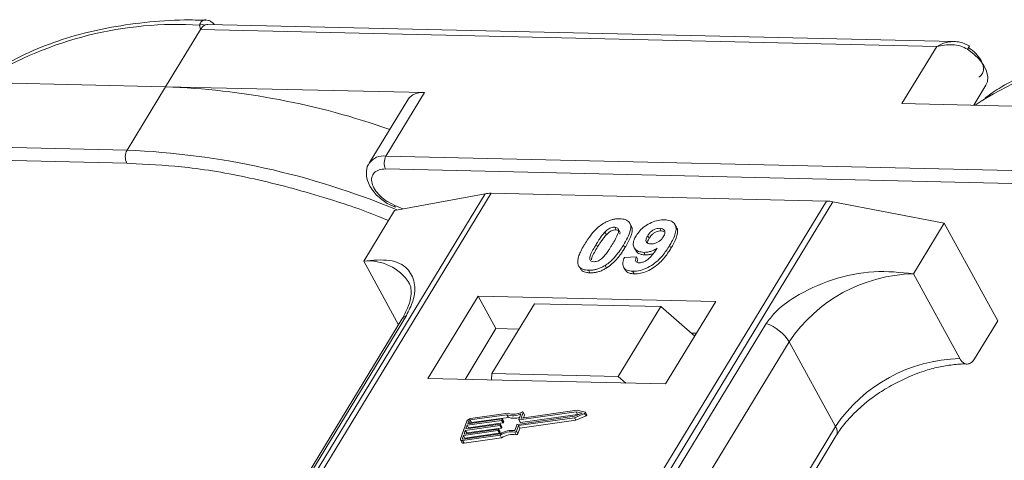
# Model space of a CAD drawing. Header units: millimetres. Extents: x 2145 to 3607, y 659 to 1692.
# Tile 57 of 85: x 3075 to 3123, y 1610 to 1631. Entities that reach past the tile are written whole.
import ezdxf

# ---------------------------------------------------------------- set-up
doc = ezdxf.new("R2010")
doc.units = ezdxf.units.MM

msp = doc.modelspace()

# ---------------------------------------------------------------- linework, layer by layer
at = {"color": 7, "linetype": 'Continuous', "lineweight": 15}
for p, q in [((3082.444, 1627.722), (3084.124, 1630.484)), ((3084.124, 1630.484), (3084.087, 1630.702)), ((3084.124, 1630.484), (3119.732, 1629.667)), ((3120.56, 1629.906), (3084.489, 1630.734)), ((3119.732, 1629.667), (3118.051, 1626.905)), ((3069.925, 1628.009), (3082.444, 1627.722)), ((3082.444, 1627.722), (3080.576, 1624.653)), ((3094.963, 1627.435), (3082.444, 1627.722)), ((3121.52, 1626.825), (3122.112, 1627.798)), ((3094.149, 1627.089), (3092.282, 1624.02)), ((3093.095, 1624.366), (3094.963, 1627.435)), ((3121.881, 1627.03), (3121.584, 1626.824)), ((3118.051, 1626.905), (3130.57, 1626.618)), ((3080.576, 1624.653), (3044.969, 1625.47)), ((3044.954, 1624.848), (3080.562, 1624.031)), ((3128.703, 1623.549), (3093.095, 1624.366)), ((3080.562, 1624.031), (3081.016, 1623.997)), ((3093.081, 1623.744), (3128.689, 1622.927)), ((3097.895, 1622.548), (3076.215, 1586.918)), ((3076.484, 1586.912), (3098.181, 1622.569)), ((3093.518, 1621.742), (3097.895, 1622.548)), ((3098.181, 1622.569), (3114.397, 1622.196)), ((3093.518, 1621.742), (3092.024, 1619.287)), ((3114.397, 1622.196), (3092.701, 1586.539)), ((3093.034, 1586.532), (3114.714, 1622.162)), ((3093.16, 1622.078), (3093.555, 1621.901)), ((3093.529, 1621.983), (3093.167, 1622.17)), ((3093.907, 1621.814), (3093.529, 1621.983)), ((3114.714, 1622.162), (3120.095, 1621.132)), ((3104.157, 1620.928), (3104.226, 1620.802)), ((3104.954, 1620.999), (3104.885, 1621.125)), ((3106.411, 1620.752), (3106.342, 1620.878)), ((3107.142, 1620.934), (3107.073, 1621.06)), ((3118.601, 1618.677), (3120.095, 1621.132)), ((3120.095, 1621.132), (3122.682, 1616.404)), ((3103.685, 1620.695), (3103.754, 1620.569)), ((3105.757, 1620.519), (3105.825, 1620.393)), ((3106.411, 1620.752), (3106.538, 1620.726)), ((3103.263, 1620.104), (3103.332, 1619.978)), ((3104.655, 1619.943), (3104.586, 1620.069)), ((3105.102, 1619.939), (3105.171, 1619.813)), ((3106.878, 1619.913), (3106.809, 1620.039)), ((3104.627, 1619.461), (3105.211, 1619.5)), ((3105.211, 1619.5), (3105.28, 1619.374)), ((3105.568, 1619.715), (3105.637, 1619.589)), ((3092.024, 1619.287), (3093.706, 1616.212)), ((3102.468, 1618.988), (3102.536, 1618.862)), ((3103.699, 1619.085), (3103.768, 1618.959)), ((3104.591, 1618.995), (3104.66, 1618.869)), ((3102.893, 1618.851), (3102.962, 1618.725)), ((3105.026, 1618.802), (3105.095, 1618.676)), ((3120.843, 1614.579), (3118.601, 1618.677)), ((3097.555, 1617.604), (3095.127, 1613.614)), ((3109.048, 1617.34), (3097.555, 1617.604)), ((3097.555, 1617.604), (3098.417, 1616.028)), ((3100.277, 1617.23), (3098.223, 1613.854)), ((3106.383, 1617.09), (3100.277, 1617.23)), ((3104.329, 1613.714), (3106.383, 1617.09)), ((3106.383, 1617.09), (3108.027, 1615.663)), ((3106.62, 1613.351), (3109.048, 1617.34)), ((3078.771, 1591.502), (3094.084, 1616.668)), ((3093.87, 1616.482), (3078.557, 1591.316)), ((3111.488, 1616.269), (3096.176, 1591.103)), ((3098.417, 1616.028), (3096.923, 1613.573)), ((3099.53, 1616.003), (3098.417, 1616.028)), ((3121.561, 1614.563), (3122.682, 1616.404)), ((3108.114, 1615.806), (3107.856, 1615.811)), ((3097.283, 1590.226), (3112.596, 1615.392)), ((3114.838, 1611.294), (3112.596, 1615.392)), ((3098.223, 1613.854), (3098.2, 1613.544)), ((3104.329, 1613.714), (3098.223, 1613.854)), ((3104.697, 1613.395), (3104.329, 1613.714)), ((3095.127, 1613.614), (3106.62, 1613.351)), ((3098.947, 1611.865), (3097.159, 1611.611)), ((3099.001, 1611.94), (3097.185, 1611.682)), ((3099.016, 1611.739), (3098.947, 1611.865)), ((3099.461, 1611.4), (3102.22, 1611.791)), ((3099.52, 1611.627), (3099.619, 1611.901)), ((3102.296, 1612.004), (3099.537, 1611.612)), ((3099.606, 1611.486), (3102.365, 1611.878)), ((3099.637, 1611.711), (3099.73, 1611.967)), ((3102.341, 1612.078), (3099.654, 1611.696)), ((3099.798, 1611.86), (3099.729, 1611.986)), ((3099.73, 1611.967), (3099.799, 1611.841)), ((3099.752, 1611.71), (3099.799, 1611.841)), ((3102.213, 1611.723), (3102.705, 1611.93)), ((3102.22, 1611.791), (3102.582, 1611.944)), ((3102.282, 1611.597), (3102.774, 1611.804)), ((3102.582, 1611.944), (3102.296, 1612.004)), ((3102.365, 1611.878), (3102.296, 1612.004)), ((3102.728, 1611.996), (3102.341, 1612.078)), ((3102.365, 1611.878), (3102.406, 1611.87)), ((3102.705, 1611.93), (3102.774, 1611.804)), ((3102.813, 1611.859), (3102.744, 1611.985)), ((3097.009, 1611.556), (3096.704, 1610.705)), ((3098.596, 1611.344), (3096.935, 1611.108)), ((3096.961, 1611.179), (3098.621, 1611.415)), ((3097.024, 1611.357), (3096.961, 1611.179)), ((3098.685, 1611.592), (3097.024, 1611.357)), ((3097.093, 1611.231), (3097.024, 1611.357)), ((3097.05, 1611.428), (3098.71, 1611.663)), ((3097.101, 1611.569), (3097.05, 1611.428)), ((3097.093, 1611.231), (3098.754, 1611.466)), ((3097.169, 1611.445), (3097.101, 1611.569)), ((3097.159, 1611.611), (3097.228, 1611.485)), ((3097.228, 1611.485), (3099.016, 1611.739)), ((3098.665, 1611.218), (3098.596, 1611.344)), ((3098.638, 1611.401), (3098.625, 1611.365)), ((3098.694, 1611.239), (3098.625, 1611.365)), ((3098.706, 1611.284), (3098.637, 1611.41)), ((3098.707, 1611.275), (3098.638, 1611.401)), ((3098.754, 1611.466), (3098.685, 1611.592)), ((3098.694, 1611.239), (3098.707, 1611.275)), ((3098.727, 1611.649), (3098.714, 1611.613)), ((3098.783, 1611.487), (3098.714, 1611.613)), ((3098.795, 1611.532), (3098.726, 1611.658)), ((3098.796, 1611.523), (3098.727, 1611.649)), ((3098.783, 1611.487), (3098.796, 1611.523)), ((3099.333, 1611.105), (3099.431, 1611.379)), ((3099.405, 1611.064), (3099.504, 1611.338)), ((3099.504, 1611.338), (3102.213, 1611.723)), ((3099.573, 1611.212), (3099.504, 1611.338)), ((3099.521, 1611.618), (3099.59, 1611.492)), ((3099.606, 1611.486), (3099.537, 1611.612)), ((3099.573, 1611.212), (3102.282, 1611.597)), ((3099.645, 1611.697), (3099.637, 1611.711)), ((3114.838, 1611.294), (3099.678, 1586.379)), ((3102.282, 1611.597), (3102.213, 1611.723)), ((3096.846, 1610.86), (3096.795, 1610.718)), ((3096.803, 1610.618), (3098.619, 1610.876)), ((3096.828, 1610.689), (3098.616, 1610.943)), ((3098.506, 1611.096), (3096.846, 1610.86)), ((3096.915, 1610.734), (3096.846, 1610.86)), ((3096.872, 1610.931), (3098.532, 1611.167)), ((3096.935, 1611.108), (3096.872, 1610.931)), ((3096.915, 1610.734), (3098.575, 1610.97)), ((3097.004, 1610.982), (3096.935, 1611.108)), ((3096.992, 1610.948), (3097.004, 1610.982)), ((3097.004, 1610.982), (3098.665, 1611.218)), ((3097.081, 1611.196), (3097.093, 1611.231)), ((3098.575, 1610.97), (3098.506, 1611.096)), ((3098.548, 1611.152), (3098.536, 1611.117)), ((3098.605, 1610.991), (3098.536, 1611.117)), ((3098.617, 1611.035), (3098.548, 1611.161)), ((3098.548, 1611.152), (3098.617, 1611.026)), ((3098.605, 1610.991), (3098.617, 1611.026)), ((3098.688, 1610.75), (3098.619, 1610.876)), ((3099.328, 1611.023), (3099.397, 1610.897)), ((3099.474, 1610.938), (3099.405, 1611.064)), ((3099.474, 1610.938), (3099.573, 1611.212)), ((3099.975, 1586.373), (3114.871, 1610.853)), ((3096.705, 1610.65), (3096.774, 1610.524)), ((3096.795, 1610.718), (3096.811, 1610.69)), ((3096.872, 1610.492), (3096.803, 1610.618)), ((3096.872, 1610.492), (3098.688, 1610.75)), ((3096.903, 1610.7), (3096.915, 1610.734))]:
    msp.add_line(p, q, dxfattribs=at)
at = {"color": 7, "linetype": 'Continuous', "lineweight": 15, "flags": 128}
for points in [[(3122.112, 1627.798), (3122.18, 1627.957), (3122.2, 1628.201), (3122.14, 1628.47), (3122.004, 1628.752), (3121.798, 1629.031), (3121.532, 1629.295), (3121.22, 1629.529)], [(3099.676, 1611.99), (3099.688, 1611.995), (3099.699, 1611.997), (3099.71, 1611.997), (3099.719, 1611.994), (3099.726, 1611.99), (3099.73, 1611.984), (3099.731, 1611.976), (3099.73, 1611.967)], [(3102.728, 1611.996), (3102.738, 1611.992), (3102.744, 1611.985), (3102.746, 1611.977), (3102.744, 1611.967), (3102.739, 1611.956), (3102.73, 1611.946), (3102.718, 1611.937), (3102.705, 1611.93)], [(3102.774, 1611.804), (3102.787, 1611.811), (3102.799, 1611.82), (3102.808, 1611.83), (3102.813, 1611.841), (3102.815, 1611.851), (3102.813, 1611.859)], [(3098.621, 1611.415), (3098.625, 1611.415), (3098.629, 1611.415), (3098.633, 1611.414), (3098.635, 1611.412), (3098.637, 1611.41), (3098.638, 1611.407), (3098.638, 1611.404), (3098.638, 1611.401)], [(3098.71, 1611.663), (3098.715, 1611.664), (3098.718, 1611.663), (3098.722, 1611.662), (3098.725, 1611.66), (3098.726, 1611.658), (3098.727, 1611.655), (3098.728, 1611.652), (3098.727, 1611.649)], [(3099.537, 1611.612), (3099.533, 1611.612), (3099.529, 1611.613), (3099.525, 1611.614), (3099.523, 1611.615), (3099.521, 1611.618), (3099.52, 1611.62), (3099.52, 1611.624), (3099.52, 1611.627)], [(3099.654, 1611.696), (3099.65, 1611.696), (3099.646, 1611.696), (3099.642, 1611.698), (3099.64, 1611.699), (3099.638, 1611.702), (3099.637, 1611.704), (3099.637, 1611.707), (3099.637, 1611.711)], [(3098.532, 1611.167), (3098.536, 1611.167), (3098.54, 1611.167), (3098.543, 1611.166), (3098.546, 1611.164), (3098.548, 1611.162), (3098.549, 1611.159), (3098.549, 1611.156), (3098.548, 1611.152)], [(3096.803, 1610.618), (3096.777, 1610.617), (3096.753, 1610.619), (3096.733, 1610.625), (3096.717, 1610.636), (3096.705, 1610.649), (3096.699, 1610.666), (3096.699, 1610.685), (3096.704, 1610.705)], [(3096.795, 1610.718), (3096.794, 1610.711), (3096.794, 1610.705), (3096.796, 1610.7), (3096.8, 1610.695), (3096.805, 1610.692), (3096.812, 1610.69), (3096.82, 1610.689), (3096.828, 1610.689)]]:
    msp.add_lwpolyline(points, dxfattribs=at)
at = {"color": 7, "linetype": 'Continuous', "lineweight": 15}
for centre, radius, start, end in [((3083.015, 1612.946), 17.788, 86.5445, 121.4052), ((3084.212, 1630.338), 0.385, 70.0796, 108.8478), ((3120.557, 1629.995), 0.81, 324.8839, 338.0058), ((3131.111, 1612.017), 17.623, 85.8654, 121.5842), ((3081.029, 1590.873), 36.876, 70.6012, 87.8011), ((3094.838, 1626.597), 0.847, 81.5639, 144.4913), ((3081.169, 1624.328), 0.676, 151.2883, 206.0774), ((3079.039, 1586.797), 37.888, 67.3508, 87.6751), ((3092.971, 1623.526), 0.849, 81.6058, 144.0845), ((3093.688, 1624.041), 0.676, 151.2883, 206.0774), ((3098.141, 1621.165), 1.404, 88.3644, 100.0749), ((3093.643, 1621.953), 0.118, 165.0867, 215.6979), ((3114.345, 1620.274), 1.923, 78.9596, 88.4511), ((3092.264, 1616.979), 2.32, 32.7281, 95.9449), ((3118.769, 1611.24), 7.439, 91.2925, 146.0732), ((3094.282, 1616.224), 0.486, 114.0472, 148.0355), ((3110.846, 1614.319), 2.052, 31.4947, 71.765), ((3121.011, 1607.142), 7.439, 91.2925, 146.0732), ((3099.238, 1612.724), 0.907, 251.2927, 294.8085), ((3099.283, 1612.709), 0.819, 249.8549, 298.6145), ((3099.779, 1611.85), 0.0214, 336.1246, 26.8104), ((3097.214, 1611.456), 0.229, 97.4207, 153.8527), ((3097.169, 1611.536), 0.0762, 97.4207, 153.8527), ((3097.239, 1611.409), 0.0769, 97.5763, 152.4403), ((3098.591, 1611.382), 0.0381, 277.4207, 333.8527), ((3098.68, 1611.63), 0.0381, 277.4207, 333.8527), ((3098.696, 1611.279), 0.011, 336.9348, 26.0002), ((3098.749, 1611.504), 0.0381, 277.4207, 333.8527), ((3098.786, 1611.527), 0.011, 336.9348, 26.0002), ((3099.298, 1612.542), 0.85, 250.6487, 287.8017), ((3099.465, 1611.362), 0.0381, 97.4207, 153.8527), ((3099.602, 1611.501), 0.0149, 216.6597, 287.1115), ((3114.496, 1611.046), 0.422, 332.7392, 35.9387), ((3098.501, 1611.134), 0.0381, 277.4207, 333.8527), ((3098.57, 1611.008), 0.0381, 277.4207, 333.8527), ((3099.219, 1609.937), 1.173, 84.4424, 120.9301), ((3098.607, 1611.031), 0.011, 336.9348, 26.0002), ((3099.162, 1610.039), 0.998, 80.3986, 122.9491), ((3098.66, 1611.256), 0.0381, 277.4207, 333.8527), ((3099.231, 1609.913), 0.998, 80.3986, 122.9491), ((3099.339, 1611.096), 0.0736, 261.7629, 334.647), ((3099.408, 1610.97), 0.0736, 261.7629, 334.647), ((3096.845, 1610.578), 0.0892, 216.6597, 287.1115)]:
    msp.add_arc(centre, radius, start, end, dxfattribs=at)
for points, knots in [([(3084.379, 1630.935), (3084.038, 1630.943), (3083.024, 1630.967), (3081.42, 1630.846), (3079.577, 1630.579), (3077.835, 1630.154), (3076.209, 1629.567), (3074.895, 1628.949), (3074.193, 1628.466), (3073.933, 1628.287)], [0, 0, 0, 0, 0.082192, 0.244094, 0.406946, 0.570776, 0.735755, 0.902211, 1, 1, 1, 1]), ([(3084.087, 1630.702), (3084.097, 1630.735), (3084.119, 1630.807), (3084.186, 1630.889), (3084.272, 1630.939), (3084.339, 1630.962), (3084.377, 1630.951), (3084.381, 1630.95)], [0, 0, 0, 0, 0.216964, 0.474167, 0.715428, 0.971119, 1, 1, 1, 1]), ([(3084.787, 1630.727), (3084.78, 1630.737), (3084.742, 1630.794), (3084.646, 1630.868), (3084.509, 1630.939), (3084.417, 1630.948), (3084.37, 1630.953)], [0, 0, 0, 0, 0.0660717, 0.3742845, 0.6872936, 1, 1, 1, 1]), ([(3084.49, 1630.723), (3084.451, 1630.725), (3084.401, 1630.728), (3084.354, 1630.705), (3084.343, 1630.7)], [0, 0, 0, 0, 0.778572, 1, 1, 1, 1]), ([(3119.732, 1629.667), (3119.858, 1629.734), (3120.111, 1629.868), (3120.385, 1629.893), (3120.522, 1629.906)], [0, 0, 0, 0, 0.500456, 1, 1, 1, 1]), ([(3121.308, 1629.692), (3121.159, 1629.765), (3120.921, 1629.883), (3120.659, 1629.9), (3120.561, 1629.906)], [0, 0, 0, 0, 0.623477, 1, 1, 1, 1]), ([(3132.756, 1629.827), (3132.33, 1629.838), (3131.232, 1629.866), (3129.546, 1629.743), (3127.704, 1629.475), (3125.961, 1629.049), (3124.336, 1628.463), (3123.025, 1627.846), (3122.325, 1627.365), (3122.068, 1627.188)], [0, 0, 0, 0, 0.100418, 0.259289, 0.419092, 0.579855, 0.741745, 0.905084, 1, 1, 1, 1]), ([(3121.22, 1629.529), (3121.116, 1629.584), (3120.886, 1629.704), (3120.364, 1629.789), (3119.98, 1629.715), (3119.732, 1629.667)], [0, 0, 0, 0, 0.227063, 0.501587, 1, 1, 1, 1]), ([(3121.77, 1628.181), (3121.824, 1628.224), (3121.934, 1628.313), (3121.999, 1628.513), (3121.988, 1628.746), (3121.911, 1628.913), (3121.873, 1628.995)], [0, 0, 0, 0, 0.245513, 0.5, 0.754487, 1, 1, 1, 1]), ([(3081.016, 1623.997), (3081.847, 1623.952), (3083.688, 1623.85), (3086.74, 1623.309), (3089.834, 1622.476), (3092.019, 1621.758), (3093.059, 1621.317), (3093.218, 1621.25)], [0, 0, 0, 0, 0.216275, 0.479557, 0.750255, 0.961851, 1, 1, 1, 1]), ([(3092.296, 1624.017), (3092.278, 1623.996), (3092.165, 1623.865), (3092.126, 1623.516), (3092.209, 1623.115), (3092.402, 1622.767), (3092.687, 1622.413), (3092.978, 1622.207), (3093.16, 1622.078)], [0, 0, 0, 0, 0.037615, 0.241517, 0.451999, 0.598171, 0.747954, 1, 1, 1, 1]), ([(3093.167, 1622.17), (3093.164, 1622.172), (3093.029, 1622.241), (3092.8, 1622.446), (3092.542, 1622.751), (3092.406, 1623.063), (3092.392, 1623.346), (3092.51, 1623.574), (3092.745, 1623.723), (3092.971, 1623.737), (3093.081, 1623.744)], [0, 0, 0, 0, 0.003628, 0.149327, 0.295025, 0.432885, 0.570744, 0.716442, 0.862141, 1, 1, 1, 1]), ([(3103.599, 1621.103), (3103.65, 1621.133), (3103.752, 1621.194), (3103.917, 1621.262), (3104.083, 1621.31), (3104.219, 1621.331), (3104.326, 1621.338), (3104.379, 1621.338), (3104.406, 1621.337)], [0, 0, 0, 0, 0.193776, 0.3936, 0.587864, 0.788908, 0.894169, 1, 1, 1, 1]), ([(3104.406, 1621.337), (3104.499, 1621.329), (3104.687, 1621.312), (3104.866, 1621.184), (3104.951, 1621), (3104.908, 1620.627), (3104.723, 1620.306), (3104.586, 1620.069)], [0, 0, 0, 0, 0.147566, 0.296688, 0.431278, 0.580404, 1, 1, 1, 1]), ([(3105.189, 1620.508), (3105.245, 1620.59), (3105.357, 1620.756), (3105.619, 1620.986), (3105.931, 1621.163), (3106.269, 1621.276), (3106.474, 1621.284), (3106.58, 1621.288)], [0, 0, 0, 0, 0.197927, 0.397728, 0.597413, 0.790584, 1, 1, 1, 1]), ([(3106.58, 1621.288), (3106.673, 1621.279), (3106.861, 1621.261), (3107.044, 1621.131), (3107.139, 1620.939), (3107.112, 1620.607), (3106.961, 1620.293), (3106.831, 1620.075), (3106.809, 1620.039)], [0, 0, 0, 0, 0.148288, 0.297745, 0.443713, 0.607791, 0.934708, 1, 1, 1, 1]), ([(3102.71, 1620.117), (3102.762, 1620.199), (3102.879, 1620.385), (3103.128, 1620.708), (3103.387, 1620.965), (3103.578, 1621.09), (3103.599, 1621.103)], [0, 0, 0, 0, 0.236731, 0.537555, 0.949668, 1, 1, 1, 1]), ([(3103.685, 1620.695), (3103.728, 1620.737), (3103.797, 1620.805), (3103.922, 1620.88), (3104.035, 1620.919), (3104.112, 1620.928), (3104.152, 1620.928), (3104.157, 1620.928)], [0, 0, 0, 0, 0.334804, 0.542561, 0.750382, 0.970721, 1, 1, 1, 1]), ([(3103.754, 1620.569), (3103.797, 1620.611), (3103.866, 1620.679), (3103.991, 1620.754), (3104.104, 1620.793), (3104.181, 1620.802), (3104.221, 1620.802), (3104.226, 1620.802)], [0, 0, 0, 0, 0.334804, 0.542561, 0.750382, 0.970721, 1, 1, 1, 1]), ([(3104.157, 1620.928), (3104.195, 1620.924), (3104.265, 1620.916), (3104.331, 1620.867), (3104.357, 1620.775), (3104.324, 1620.604), (3104.201, 1620.363), (3104.092, 1620.179), (3104.036, 1620.086)], [0, 0, 0, 0, 0.104614, 0.188814, 0.273512, 0.444127, 0.719481, 1, 1, 1, 1]), ([(3104.226, 1620.802), (3104.264, 1620.798), (3104.334, 1620.79), (3104.399, 1620.741), (3104.423, 1620.673), (3104.41, 1620.62), (3104.404, 1620.593)], [0, 0, 0, 0, 0.293658, 0.530016, 0.767769, 1, 1, 1, 1]), ([(3104.655, 1619.943), (3104.703, 1620.024), (3104.854, 1620.28), (3104.998, 1620.618), (3105.021, 1620.895), (3104.959, 1620.971), (3104.942, 1620.992)], [0, 0, 0, 0, 0.220552, 0.687786, 0.91457, 1, 1, 1, 1]), ([(3105.757, 1620.519), (3105.792, 1620.572), (3105.848, 1620.657), (3105.968, 1620.766), (3106.087, 1620.83), (3106.217, 1620.873), (3106.297, 1620.876), (3106.342, 1620.878)], [0, 0, 0, 0, 0.2913202, 0.4655393, 0.6416315, 0.798664, 1, 1, 1, 1]), ([(3106.342, 1620.878), (3106.388, 1620.873), (3106.481, 1620.862), (3106.563, 1620.787), (3106.596, 1620.688), (3106.569, 1620.575), (3106.528, 1620.501), (3106.509, 1620.466)], [0, 0, 0, 0, 0.207955, 0.420406, 0.62732, 0.827707, 1, 1, 1, 1]), ([(3106.878, 1619.913), (3106.926, 1619.995), (3107.071, 1620.242), (3107.199, 1620.576), (3107.207, 1620.84), (3107.144, 1620.912), (3107.131, 1620.927)], [0, 0, 0, 0, 0.2271221, 0.6848597, 0.9348975, 1, 1, 1, 1]), ([(3103.263, 1620.104), (3103.288, 1620.145), (3103.339, 1620.227), (3103.41, 1620.337), (3103.478, 1620.436), (3103.541, 1620.523), (3103.607, 1620.61), (3103.659, 1620.666), (3103.685, 1620.695)], [0, 0, 0, 0, 0.205942, 0.411959, 0.558149, 0.704502, 0.851801, 1, 1, 1, 1]), ([(3103.332, 1619.978), (3103.357, 1620.019), (3103.408, 1620.101), (3103.479, 1620.211), (3103.547, 1620.31), (3103.61, 1620.397), (3103.676, 1620.484), (3103.728, 1620.54), (3103.754, 1620.569)], [0, 0, 0, 0, 0.2059417, 0.4119594, 0.558149, 0.7045024, 0.8518015, 1, 1, 1, 1]), ([(3105.568, 1619.715), (3105.475, 1619.725), (3105.289, 1619.744), (3105.118, 1619.883), (3105.04, 1620.075), (3105.073, 1620.295), (3105.154, 1620.443), (3105.189, 1620.508)], [0, 0, 0, 0, 0.210189, 0.421773, 0.623603, 0.837034, 1, 1, 1, 1]), ([(3105.91, 1620.122), (3105.864, 1620.127), (3105.777, 1620.136), (3105.695, 1620.196), (3105.664, 1620.278), (3105.685, 1620.39), (3105.73, 1620.471), (3105.757, 1620.519)], [0, 0, 0, 0, 0.213937, 0.398075, 0.583091, 0.751666, 1, 1, 1, 1]), ([(3105.743, 1620.171), (3105.746, 1620.197), (3105.753, 1620.268), (3105.797, 1620.344), (3105.825, 1620.393)], [0, 0, 0, 0, 0.366323, 1, 1, 1, 1]), ([(3105.825, 1620.393), (3105.861, 1620.446), (3105.917, 1620.531), (3106.037, 1620.639), (3106.156, 1620.704), (3106.286, 1620.746), (3106.366, 1620.75), (3106.411, 1620.752)], [0, 0, 0, 0, 0.29132, 0.465539, 0.641632, 0.798664, 1, 1, 1, 1]), ([(3106.509, 1620.466), (3106.476, 1620.418), (3106.421, 1620.336), (3106.296, 1620.234), (3106.168, 1620.169), (3106.033, 1620.126), (3105.951, 1620.123), (3105.91, 1620.122)], [0, 0, 0, 0, 0.2673945, 0.4472142, 0.6271221, 0.8130653, 1, 1, 1, 1]), ([(3102.389, 1619.118), (3102.381, 1619.152), (3102.365, 1619.221), (3102.376, 1619.368), (3102.425, 1619.558), (3102.516, 1619.766), (3102.613, 1619.953), (3102.678, 1620.062), (3102.71, 1620.117)], [0, 0, 0, 0, 0.1184406, 0.2393457, 0.4595932, 0.6849248, 0.8422399, 1, 1, 1, 1]), ([(3103.142, 1619.26), (3103.096, 1619.266), (3103.021, 1619.276), (3102.962, 1619.332), (3102.944, 1619.428), (3102.98, 1619.598), (3103.105, 1619.837), (3103.21, 1620.015), (3103.263, 1620.104)], [0, 0, 0, 0, 0.1253702, 0.2022903, 0.2791788, 0.4647576, 0.7305818, 1, 1, 1, 1]), ([(3103.034, 1619.346), (3103.039, 1619.379), (3103.053, 1619.495), (3103.177, 1619.712), (3103.28, 1619.889), (3103.332, 1619.978)], [0, 0, 0, 0, 0.166989, 0.580698, 1, 1, 1, 1]), ([(3104.036, 1620.086), (3104.011, 1620.045), (3103.961, 1619.963), (3103.889, 1619.853), (3103.821, 1619.753), (3103.758, 1619.666), (3103.691, 1619.579), (3103.639, 1619.522), (3103.613, 1619.493)], [0, 0, 0, 0, 0.20527, 0.410616, 0.55715, 0.703844, 0.851471, 1, 1, 1, 1]), ([(3104.586, 1620.069), (3104.535, 1619.987), (3104.418, 1619.801), (3104.173, 1619.483), (3103.917, 1619.228), (3103.727, 1619.103), (3103.699, 1619.085)], [0, 0, 0, 0, 0.237281, 0.538591, 0.932677, 1, 1, 1, 1]), ([(3103.768, 1618.959), (3103.817, 1618.992), (3103.914, 1619.058), (3104.077, 1619.197), (3104.25, 1619.375), (3104.411, 1619.576), (3104.545, 1619.766), (3104.618, 1619.884), (3104.655, 1619.943)], [0, 0, 0, 0, 0.118595, 0.239509, 0.447458, 0.659935, 0.829685, 1, 1, 1, 1]), ([(3106.809, 1620.039), (3106.757, 1619.957), (3106.601, 1619.711), (3106.328, 1619.371), (3105.939, 1619.064), (3105.577, 1618.884), (3105.259, 1618.805), (3105.088, 1618.803), (3105.026, 1618.802)], [0, 0, 0, 0, 0.142337, 0.429127, 0.589943, 0.751205, 0.909895, 1, 1, 1, 1]), ([(3105.095, 1618.676), (3105.195, 1618.68), (3105.397, 1618.687), (3105.732, 1618.797), (3106.062, 1618.975), (3106.439, 1619.289), (3106.693, 1619.618), (3106.84, 1619.853), (3106.878, 1619.913)], [0, 0, 0, 0, 0.14324, 0.28761, 0.430449, 0.591135, 0.89544, 1, 1, 1, 1]), ([(3105.345, 1619.209), (3105.386, 1619.212), (3105.468, 1619.217), (3105.614, 1619.275), (3105.779, 1619.377), (3105.993, 1619.597), (3106.123, 1619.782), (3106.212, 1619.909)], [0, 0, 0, 0, 0.112015, 0.224355, 0.367768, 0.565827, 1, 1, 1, 1]), ([(3106.212, 1619.909), (3106.161, 1619.88), (3106.056, 1619.82), (3105.918, 1619.768), (3105.807, 1619.739), (3105.726, 1619.723), (3105.646, 1619.715), (3105.594, 1619.715), (3105.568, 1619.715)], [0, 0, 0, 0, 0.243491, 0.496266, 0.61821, 0.741704, 0.870158, 1, 1, 1, 1]), ([(3094.084, 1616.668), (3094.202, 1616.903), (3094.503, 1617.503), (3094.516, 1618.297), (3094.161, 1619.002), (3093.346, 1619.417), (3092.463, 1619.33), (3092.024, 1619.287)], [0, 0, 0, 0, 0.125713, 0.321276, 0.524466, 0.763484, 1, 1, 1, 1]), ([(3103.613, 1619.493), (3103.571, 1619.452), (3103.502, 1619.384), (3103.378, 1619.308), (3103.266, 1619.27), (3103.188, 1619.26), (3103.148, 1619.26), (3103.142, 1619.26)], [0, 0, 0, 0, 0.333678, 0.540413, 0.747264, 0.961209, 1, 1, 1, 1]), ([(3105.026, 1618.802), (3104.932, 1618.811), (3104.763, 1618.827), (3104.606, 1618.944), (3104.536, 1619.12), (3104.565, 1619.304), (3104.614, 1619.427), (3104.627, 1619.461)], [0, 0, 0, 0, 0.2427882, 0.4388655, 0.6348012, 0.9009361, 1, 1, 1, 1]), ([(3105.211, 1619.5), (3105.191, 1619.45), (3105.16, 1619.375), (3105.171, 1619.285), (3105.217, 1619.235), (3105.281, 1619.213), (3105.328, 1619.21), (3105.345, 1619.209)], [0, 0, 0, 0, 0.3447142, 0.5290593, 0.7142089, 0.8921959, 1, 1, 1, 1]), ([(3105.183, 1619.819), (3105.196, 1619.79), (3105.238, 1619.695), (3105.4, 1619.61), (3105.566, 1619.595), (3105.637, 1619.589)], [0, 0, 0, 0, 0.20752, 0.66568, 1, 1, 1, 1]), ([(3105.241, 1619.232), (3105.243, 1619.258), (3105.247, 1619.304), (3105.27, 1619.353), (3105.28, 1619.374)], [0, 0, 0, 0, 0.569737, 1, 1, 1, 1]), ([(3105.637, 1619.589), (3105.686, 1619.59), (3105.787, 1619.592), (3105.919, 1619.621), (3105.997, 1619.649), (3106.019, 1619.656)], [0, 0, 0, 0, 0.409454, 0.83528, 1, 1, 1, 1]), ([(3102.893, 1618.851), (3102.845, 1618.853), (3102.75, 1618.858), (3102.624, 1618.888), (3102.517, 1618.939), (3102.45, 1619.002), (3102.409, 1619.064), (3102.396, 1619.1), (3102.389, 1619.118)], [0, 0, 0, 0, 0.192635, 0.388697, 0.582015, 0.783044, 0.890959, 1, 1, 1, 1]), ([(3103.699, 1619.085), (3103.649, 1619.055), (3103.546, 1618.994), (3103.381, 1618.926), (3103.215, 1618.878), (3103.079, 1618.857), (3102.972, 1618.85), (3102.919, 1618.851), (3102.893, 1618.851)], [0, 0, 0, 0, 0.193769, 0.393564, 0.587886, 0.789131, 0.894283, 1, 1, 1, 1]), ([(3102.962, 1618.725), (3103.01, 1618.725), (3103.109, 1618.726), (3103.267, 1618.749), (3103.433, 1618.793), (3103.573, 1618.851), (3103.685, 1618.909), (3103.741, 1618.942), (3103.768, 1618.959)], [0, 0, 0, 0, 0.193594, 0.390501, 0.584817, 0.78683, 0.892868, 1, 1, 1, 1]), ([(3102.54, 1618.864), (3102.552, 1618.851), (3102.588, 1618.811), (3102.679, 1618.768), (3102.785, 1618.74), (3102.882, 1618.728), (3102.935, 1618.726), (3102.962, 1618.725)], [0, 0, 0, 0, 0.143925, 0.415852, 0.697483, 0.848301, 1, 1, 1, 1]), ([(3104.664, 1618.871), (3104.699, 1618.823), (3104.768, 1618.731), (3104.942, 1618.684), (3105.056, 1618.678), (3105.095, 1618.676)], [0, 0, 0, 0, 0.4158523, 0.8021376, 1, 1, 1, 1]), ([(3118.601, 1618.677), (3117.971, 1618.745), (3116.709, 1618.882), (3114.663, 1618.458), (3113.029, 1617.708), (3111.966, 1616.922), (3111.618, 1616.446), (3111.488, 1616.269)], [0, 0, 0, 0, 0.249096, 0.498243, 0.745205, 0.90541, 1, 1, 1, 1]), ([(3094.208, 1618.231), (3094.219, 1618.216), (3094.288, 1618.123), (3094.324, 1617.919), (3094.308, 1617.514), (3094.174, 1617.033), (3093.968, 1616.661), (3093.868, 1616.481)], [0, 0, 0, 0, 0.054359, 0.333223, 0.559722, 0.78604, 1, 1, 1, 1]), ([(3117.626, 1613.328), (3117.977, 1613.504), (3118.469, 1613.751), (3119.207, 1614.01), (3119.821, 1614.18), (3120.503, 1614.289), (3120.97, 1614.33), (3121.178, 1614.312), (3121.193, 1614.311)], [0, 0, 0, 0, 0.288391, 0.40474, 0.594322, 0.785544, 0.984773, 1, 1, 1, 1]), ([(3121.561, 1614.563), (3121.515, 1614.501), (3121.424, 1614.377), (3121.252, 1614.301), (3121.081, 1614.323), (3120.939, 1614.426), (3120.87, 1614.536), (3120.843, 1614.579)], [0, 0, 0, 0, 0.2146939, 0.4293877, 0.6440816, 0.8587754, 1, 1, 1, 1]), ([(3114.887, 1610.855), (3114.936, 1610.941), (3115.107, 1611.24), (3115.514, 1611.718), (3116.041, 1612.232), (3116.595, 1612.681), (3117.122, 1613.042), (3117.491, 1613.252), (3117.626, 1613.328)], [0, 0, 0, 0, 0.097286, 0.340622, 0.525469, 0.686972, 0.885597, 1, 1, 1, 1])]:
    msp.add_open_spline(points, degree=3, knots=knots, dxfattribs=at)
for points in [[(3084.343, 1630.7), (3084.303, 1630.676), (3084.223, 1630.627), (3084.157, 1630.532), (3084.124, 1630.484)], [(3121.254, 1629.632), (3121.384, 1629.536), (3121.644, 1629.345), (3121.797, 1629.112), (3121.873, 1628.995)]]:
    msp.add_open_spline(points, degree=3, dxfattribs=at)

doc.saveas('drawing.dxf')
